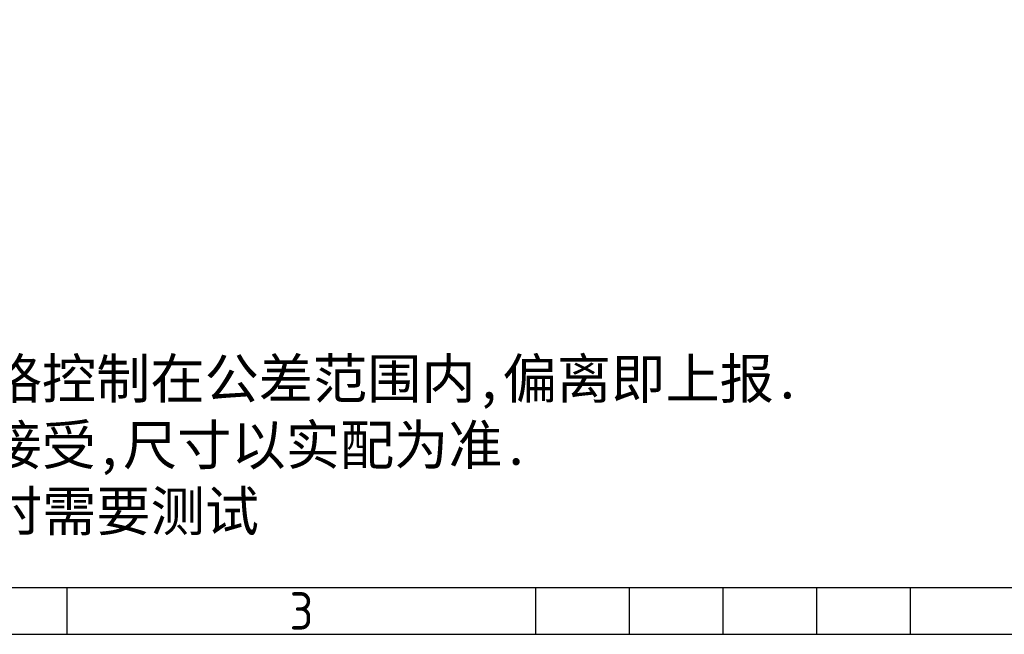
# Model space of a CAD drawing. Header units: millimetres. Extents: x 2355 to 2756, y -2363 to -2080.
# Tile 4 of 19: x 2455 to 2555, y -2358 to -2296. Entities that reach past the tile are written whole.
import ezdxf
from ezdxf.enums import TextEntityAlignment as Align

# ---------------------------------------------------------------- set-up
doc = ezdxf.new("R2010")
doc.units = ezdxf.units.MM
doc.styles.add('ISO Proportional', font='isocp')
doc.styles.add('style1', font='txt')

msp = doc.modelspace()

# ---------------------------------------------------------------- linework, layer by layer
for p, q in [((2364.556, -2353.521), (2746.335, -2353.521)), ((2460.001, -2358.294), (2460.001, -2353.521)), ((2507.723, -2358.294), (2507.723, -2353.521)), ((2517.267, -2358.294), (2517.267, -2353.521)), ((2526.812, -2358.294), (2526.812, -2353.521)), ((2536.356, -2358.294), (2536.356, -2353.521)), ((2545.901, -2358.294), (2545.901, -2353.521)), ((2507.723, -2358.294), (2603.168, -2358.294))]:
    msp.add_line(p, q)
msp.add_lwpolyline([(2359.784, -2358.294), (2751.107, -2358.294), (2751.107, -2084.367), (2359.784, -2084.367)], close=True)

# ---------------------------------------------------------------- texts
at = {"style": 'ISO Proportional'}
msp.add_text('3', height=3.818, dxfattribs=at).set_placement((2483.862, -2355.907), align=Align.MIDDLE)
at = {"color": 7, "lineweight": -3, "insert": (2371.848, -2330.215), "char_height": 4.04917, "attachment_point": 1, "style": 'style1'}
msp.add_mtext('{\\fSimSun|b0|i0|c134|p32;1, 产品重点尺寸<带字码>需要严格控制在公差范围内,偏离即上报.\\P2，未标公差原则上正负0.10MM可接受,尺寸以实配为准.\\P3，图所标尺寸在首件与新品测试时需要测试}', dxfattribs=at)

doc.saveas('drawing.dxf')
